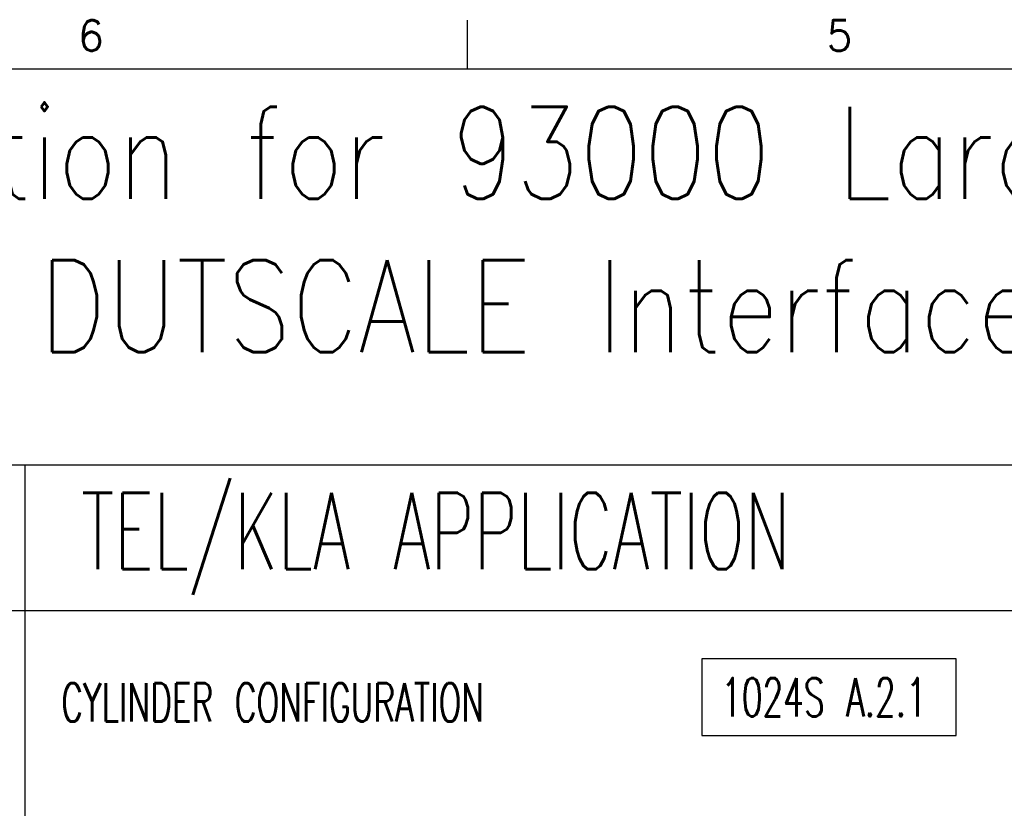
# Model space of a CAD drawing. Extents: x -1809 to 6113, y -4129 to 1471.
# Tile 75 of 197: x 593 to 1878, y 442 to 1471. Entities that reach past the tile are written whole.
import ezdxf

# ---------------------------------------------------------------- set-up
doc = ezdxf.new("R2010")
doc.units = 0
doc.layers.add('1', color=7, linetype='CONTINUOUS')
doc.styles.add('CONVERTER_1', font='txt.shx', dxfattribs={"width": 0.63})
doc.styles.add('CONVERTER_11', font='txt.shx', dxfattribs={"width": 0.97875})
doc.styles.add('CONVERTER_3', font='txt.shx', dxfattribs={"width": 0.81})

# ---------------------------------------------------------------- blocks, each defined once
blk = doc.blocks.new('ATA1_S', base_point=(-217.38, -490.95))
at = {"layer": '1', "color": 1, "linetype": 'CONTINUOUS'}
blk.add_line((74.95, 62.56), (74.95, 56.21), dxfattribs=at)
at = {"layer": '1', "color": 7, "linetype": 'CONTINUOUS'}
blk.add_line((-217.18, 56.21), (562.18, 56.21), dxfattribs=at)
at = {"layer": '1', "color": 7, "char_height": 4, "attachment_point": 2, "style": 'CONVERTER_11'}
for s, insert in [('6', (25.85, 62.56)), ('5', (123.55, 62.56))]:
    blk.add_mtext(s, dxfattribs=dict(at, insert=insert))
blk = doc.blocks.new('TEXT__1075', base_point=(-2000, -2800))
at = {"layer": '1', "color": 7, "linetype": 'CONTINUOUS'}
for p, q in [((-700, 890), (600, 890)), ((600, 890), (600, -2370)), ((600, 890), (2500, 890)), ((-700, 700), (600, 700)), ((600, 700), (2500, 700))]:
    blk.add_line(p, q, dxfattribs=at)
at = {"layer": '1', "color": 7}
blk.add_lwpolyline([(1483.9, 636.7), (1483.9, 536.7), (1815.6, 536.7), (1815.6, 636.7)], close=True, dxfattribs=at)
at = {"layer": '1', "color": 7, "style": 'CONVERTER_1', "width": 0.63}
for s, height, p in [('TEL/KLA APPLICATION', 100, (673.7, 753.6)), ('CYLINDER CONFIGURATION', 50, (647.6, 555)), ('1024S A.2.1', 50, (1508.9, 561.7))]:
    blk.add_text(s, height=height, dxfattribs=at).set_placement(p)
at = {"layer": '1', "color": 7, "insert": (-1247.3, 1000.6), "char_height": 120, "attachment_point": 7, "style": 'CONVERTER_3'}
blk.add_mtext('Docking Cylinder Configuration for 93000 Large Test Head\\Pand Small Test Head with DUTSCALE Interface, Sheet1', dxfattribs=at)

msp = doc.modelspace()

# ---------------------------------------------------------------- block references
at = {"layer": '1', "xscale": 10, "yscale": 10, "zscale": 10}
msp.add_blockref('ATA1_S', (-1745.9, -4065), dxfattribs=at)
at = {"layer": '1'}
msp.add_blockref('TEXT__1075', (-2000, -2800), dxfattribs=at)

doc.saveas('drawing.dxf')
